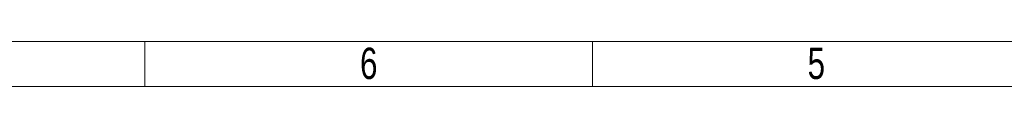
# Model space of a CAD drawing. Header units: millimetres. Extents: x 136540 to 167986, y -70244 to -47782.
# Tile 2 of 14: x 151497 to 157523, y -70244 to -69970. Entities that reach past the tile are written whole.
import ezdxf

# ---------------------------------------------------------------- set-up
doc = ezdxf.new("R2010")
doc.units = ezdxf.units.MM
doc.header["$LTSCALE"] = 0.25
doc.styles.add('SLDTEXTSTYLE3', font='TXT', dxfattribs={"width": 0.75})

# ---------------------------------------------------------------- blocks, each defined once
blk = doc.blocks.new('cajetin')
at = {"color": 7, "linetype": 'Continuous', "lineweight": 18}
for p, q in [((853.5, 7.5), (7.5, 7.5)), ((430.5, 7.5), (430.5, 7.5)), ((430.5, 7.5), (430.5, 0)), ((505.5, 7.5), (505.5, 0)), ((861, 0), (0, 0))]:
    blk.add_line(p, q, dxfattribs=at)
at = {"color": 7, "linetype": 'Continuous', "lineweight": 0, "char_height": 5.25, "attachment_point": 2, "style": 'SLDTEXTSTYLE3'}
for s, insert in [('6', (468.01, 6.49)), ('5', (543.01, 6.49))]:
    blk.add_mtext(s, dxfattribs=dict(at, insert=insert))

msp = doc.modelspace()

# ---------------------------------------------------------------- block references
at = {"xscale": 36.5234375, "yscale": 36.5234375, "zscale": 36.5234375}
msp.add_blockref('cajetin', (136539.8, -70244.4), dxfattribs=at)

doc.saveas('drawing.dxf')
